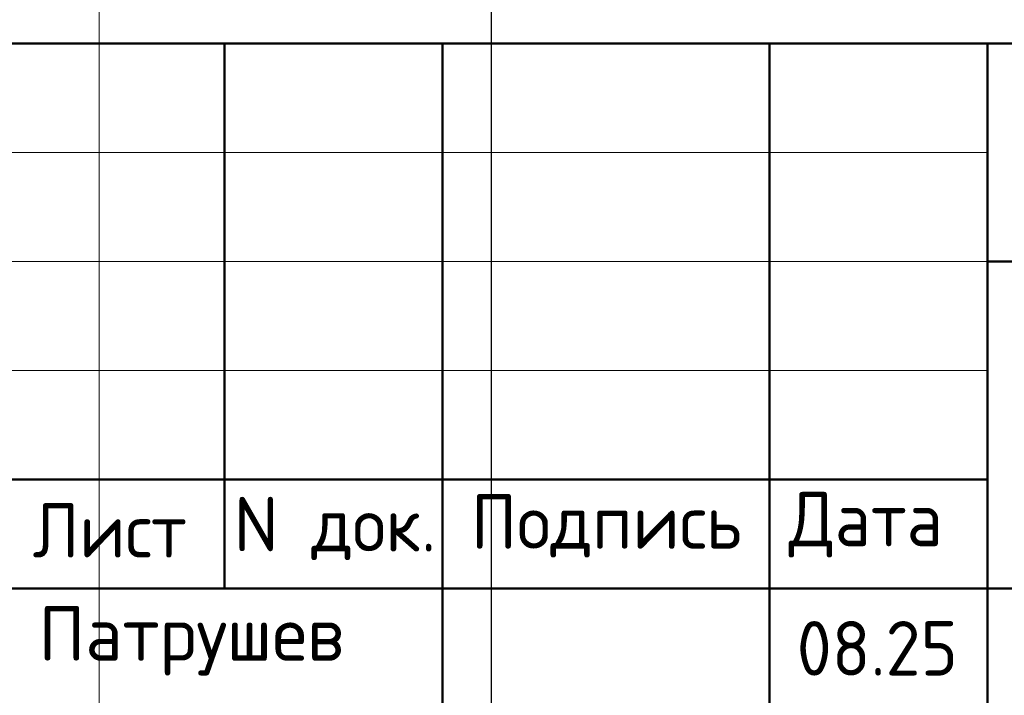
# Model space of a CAD drawing. Header units: millimetres. Extents: x -5 to 21005, y -5 to 14855.
# Tile 5 of 14: x 12530 to 14789, y 1505 to 3055. Entities that reach past the tile are written whole.
import ezdxf

# ---------------------------------------------------------------- set-up
doc = ezdxf.new("R2010")
doc.units = ezdxf.units.MM
doc.layers.add('Standard', color=7, linetype='Continuous', lineweight=25)
doc.styles.add('ISOCPEUR', font='txt')

msp = doc.modelspace()

# ---------------------------------------------------------------- linework, layer by layer
at = {"layer": 'Standard', "color": 7, "linetype": 'Continuous', "lineweight": 25, "transparency": 33554687}
msp.add_line((13612.4, -5), (13612.4, 4752.3), dxfattribs=at)
at = {"layer": 'Standard', "color": 7, "linetype": 'Continuous', "lineweight": 50, "transparency": 33554687}
for p, q in [((11500, 3000), (20750, 3000)), ((13000, 1750), (13000, 3000)), ((13500, 250), (13500, 3000)), ((14250, 250), (14250, 3000)), ((14750, 250), (14750, 3000)), ((14750, 2500), (20750, 2500)), ((11500, 2000), (14750, 2000)), ((11500, 2000), (14750, 2000)), ((11500, 1750), (14750, 1750)), ((11500, 1750), (14750, 1750)), ((14750, 1750), (20750, 1750))]:
    msp.add_line(p, q, dxfattribs=at)
at = {"layer": 'Standard', "color": 7, "linetype": 'Continuous', "lineweight": 13, "transparency": 33554687}
for p, q in [((11500, 2750), (14750, 2750)), ((11500, 2500), (14750, 2500)), ((11500, 2250), (14750, 2250))]:
    msp.add_line(p, q, dxfattribs=at)
msp.add_lwpolyline([(21005, 14854.8), (12712.4, 14854.8), (12712.4, 4.8), (21005, 4.8)], dxfattribs=at)
at = {"layer": 'Standard', "color": 7, "linetype": 'Continuous', "lineweight": 25, "transparency": 33554687}
msp.add_lwpolyline([(20750, 3000), (11500, 3000), (11500, 250), (20750, 250), (20750, 3000)], dxfattribs=at)

# ---------------------------------------------------------------- texts
at = {"layer": 'Standard', "color": 7, "linetype": 'Continuous', "lineweight": 25, "transparency": 33554687, "char_height": 125, "attachment_point": 7, "style": 'ISOCPEUR'}
for s, insert, width in [('\\W0.94;Лист', (12559.6, 1821.4), 433.463), ('\\W0.96;Подпись', (13564.7, 1821.4), 672.14), ('\\W0.94;Дата', (14293.8, 1821.4), 483.868), ('\\W0.95;N док.', (13021.3, 1815.3), 534.063), ('\\W0.97;Патрушев', (12573, 1550.6), 835.093), ('\\W0.94;08.25', (14312.5, 1550.6), 445.84)]:
    msp.add_mtext(s, dxfattribs=dict(at, insert=insert, width=width))

doc.saveas('drawing.dxf')
